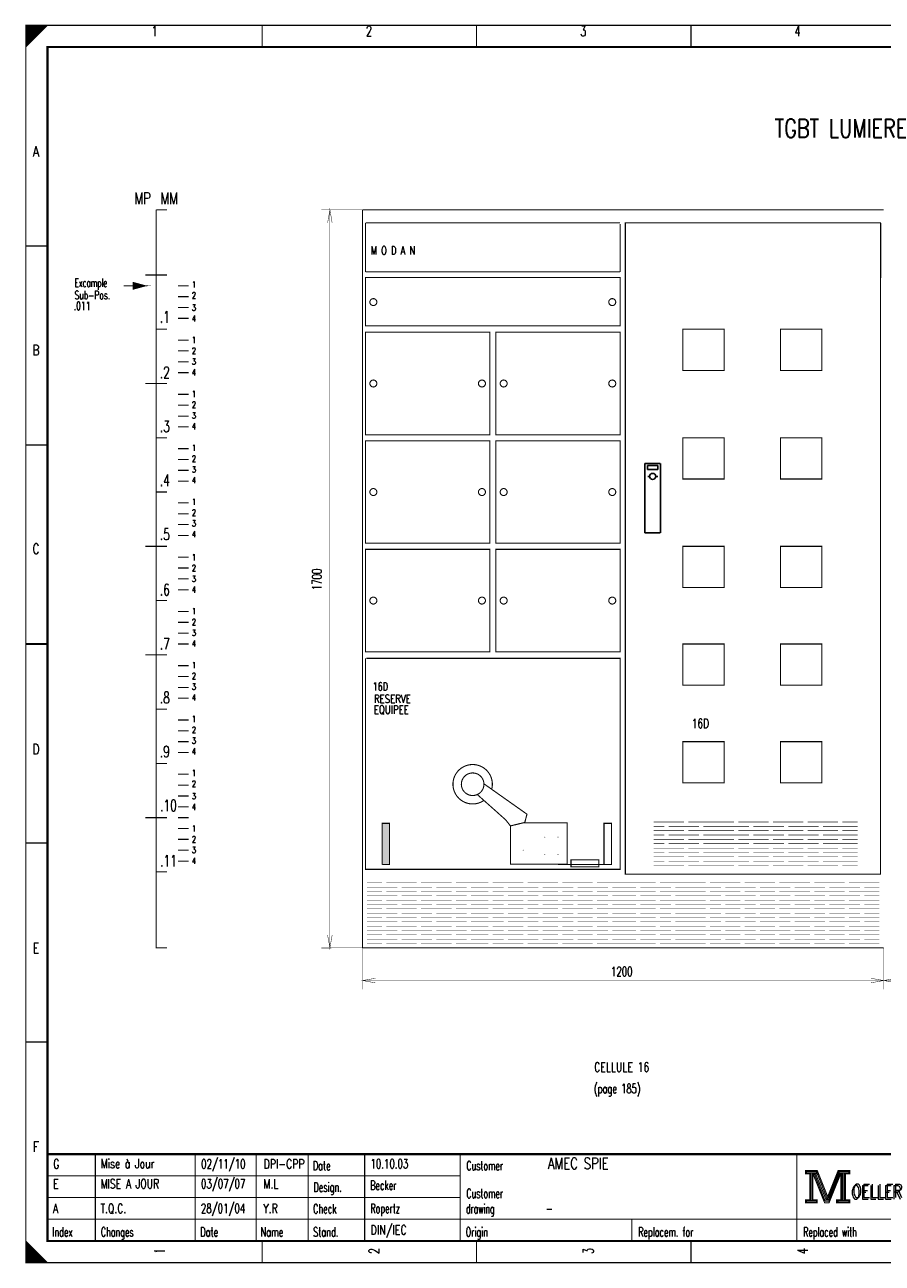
# Model space of a CAD drawing. Extents: x 0 to 409, y 0 to 285.
# Tile 1 of 3: x 0 to 197, y 0 to 285. Entities that reach past the tile are written whole.
import ezdxf
from ezdxf.enums import TextEntityAlignment as Align

# ---------------------------------------------------------------- set-up
doc = ezdxf.new("R2010")
doc.units = 0
doc.header["$MEASUREMENT"] = 0
doc.linetypes.add('GESTRICHELT', pattern=[3.75, 3, -0.75])
doc.layers.get('0').update_dxf_attribs({"color": 9, "linetype": 'CONTINUOUS'})
doc.layers.add('TEXTE', color=3, linetype='CONTINUOUS')
doc.styles.get("Standard").update_dxf_attribs({"font": 'simplex.shx', "bigfont": 'TXT.shx'})

msp = doc.modelspace()

# ---------------------------------------------------------------- linework, layer by layer
at = {"color": 0}
for p, q in [((142.5, 176.1), (142.5, 184.1)), ((142.5, 184.1), (146, 184.1)), ((144.3, 183.6), (143.1, 183.6)), ((143.1, 183.6), (143.1, 182.7)), ((143.1, 182.7), (145.5, 182.7)), ((145.5, 183.6), (144.3, 183.6)), ((145.5, 182.7), (145.5, 183.6)), ((146.08, 176.1), (146.08, 184.1)), ((143.7, 181.1), (143.2, 181.1)), ((145.1, 181.1), (145.5, 181.1)), ((142.5, 168.1), (142.5, 176.1)), ((146.08, 168.1), (146.08, 176.1)), ((146, 168.1), (142.5, 168.1))]:
    msp.add_line(p, q, dxfattribs=at)
at = {"color": 0, "flags": 128}
for points, const_width in [([(0, 285), (5, 285), (0, 280), (0, 285)], 0.25), ([(0, 142.5), (0, 285), (405, 285), (405, 0), (0, 0), (0, 142.5)], 0.25), ([(0.25, 285), (0.25, 280.25), (0.5, 280.5), (0.5, 285), (0.75, 285), (0.75, 280.75), (1, 281), (1, 285), (1.25, 285), (1.25, 281.25), (1.5, 281.5), (1.5, 285), (1.75, 285), (1.75, 281.75), (2, 282)], 0.25), ([(2, 282), (2, 285), (2.25, 285), (2.25, 282.25), (2.5, 282.5), (2.5, 285), (2.75, 285), (2.75, 282.75), (3, 283), (3, 285), (3.25, 285), (3.25, 283.25), (3.5, 283.5), (3.5, 285), (3.75, 285)], 0.25), ([(3.75, 285), (3.75, 283.75), (4, 284), (4, 285), (4.25, 285), (4.25, 284.25), (4.5, 284.5), (4.5, 285), (4.75, 285), (4.75, 284.75)], 0.25), ([(30, 242.5), (30, 72.5), (32.5, 72.5)], 0.25), ([(77.5, 242.5), (68, 242.49), (70, 242.49), (69.47, 239.53), (70, 242.49), (70.51, 239.53), (70, 242.49), (70, 72.49), (70.51, 75.44), (70, 72.49), (69.47, 75.44), (70, 72.49), (68, 72.49), (77.5, 72.5)], 0.1), ([(77.5, 217.5), (77.5, 242.5), (137.5, 242.5)], 0.1), ([(27.5, 225), (24.75, 225.75), (24.75, 224.25), (27.5, 225), (24.75, 225.5), (24.75, 225.25), (27.5, 225), (24.75, 224.75), (24.75, 224.5), (27.5, 225)], 0.25), ([(78.2, 139.2), (78.2, 90.6), (136.8, 90.6), (136.8, 139.2), (78.4, 139.2)], 0.25), ([(114.86, 101.4), (115.36, 103.3), (105.46, 110.3)], 0.25), ([(114.86, 101.4), (111.56, 100.6), (110.46, 102), (103.96, 107.8)], 0.25), ([(82.1, 91.7), (83.7, 91.7), (83.7, 101.2), (82, 101.2), (82, 91.7)], 0.25), ([(111.56, 100.6), (111.56, 91.8), (124.6, 91.8), (124.6, 101.3), (114.4, 101.3)], 0.25), ([(133.1, 91.7), (133.1, 101.2), (134.8, 101.2), (134.8, 91.7), (122.5, 91.7), (125.2, 91.7), (133.1, 91.7)], 0.25), ([(133.2, 91.7), (134.8, 91.7), (134.8, 101.2), (133.1, 101.2), (133.1, 91.7)], 0.25), ([(137.5, 72.5), (77.5, 72.5), (77.5, 97.5)], 0.1), ([(119.5, 98), (119.5, 98.1), (119.5, 97.9), (119.5, 98), (119.4, 98), (119.6, 98)], 0.1), ([(122.5, 98), (122.5, 98.1), (122.5, 97.9), (122.5, 98), (122.4, 98), (122.6, 98)], 0.1), ([(114.5, 95), (114.5, 95.1), (114.5, 94.9), (114.5, 95), (114.4, 95), (114.6, 95)], 0.1), ([(119.5, 94), (119.5, 94.1), (119.5, 93.9), (119.5, 94), (119.4, 94), (119.6, 94)], 0.1), ([(122.5, 94), (122.5, 94.1), (122.5, 93.9), (122.5, 94), (122.4, 94), (122.6, 94)], 0.1), ([(77.5, 72.5), (77.5, 62.99), (77.5, 64.99), (80.45, 64.46), (77.5, 64.99), (80.45, 65.5), (77.5, 64.99), (197.5, 64.99), (194.54, 65.5), (197.5, 64.99), (194.54, 64.46), (197.5, 64.99), (197.5, 62.99), (197.5, 72.5)], 0.1), ([(197.5, 72.5), (197.5, 62.99), (197.5, 64.99), (200.45, 64.46), (197.5, 64.99), (200.45, 65.5), (197.5, 64.99), (317.5, 64.99), (314.54, 65.5), (317.5, 64.99), (314.54, 64.46), (317.5, 64.99), (317.5, 62.99), (317.5, 72.5)], 0.1), ([(179.5, 21.2), (179.5, 20.5), (180.5, 20.5), (180.5, 14.5), (179.5, 14.5), (179.5, 13.8), (182.2, 13.8), (182.2, 14.5), (181.2, 14.5), (181.2, 20.5), (182.2, 20.5), (182.2, 21.2), (179.5, 21.2)], 0.25), ([(180.7, 20.7), (180.7, 14.3), (181, 14.3), (181, 20.7)], 0.25), ([(181.2, 20.5), (183.9, 13.8), (184.9, 13.8), (187.6, 20.5)], 0.25), ([(181.8, 20.5), (184.2, 14.6), (184.6, 14.6)], 0.25), ([(182.2, 21.2), (184.6, 15.2), (187, 21.2)], 0.25), ([(182.2, 20.5), (184.4, 14.9), (184.7, 14.9)], 0.25), ([(184.6, 14.2), (184.9, 14.2), (187.4, 20.5)], 0.25), ([(184.6, 14.6), (184.8, 14.6), (187.2, 20.5)], 0.25), ([(187.6, 20.5), (187.6, 14.5), (186.6, 14.5), (186.6, 13.8), (187.1, 13.8)], 0.25), ([(187, 21.2), (187, 20.5), (188, 20.5), (188, 14.5), (187, 14.5), (187, 13.8), (189.7, 13.8), (189.7, 14.5), (188.7, 14.5), (188.7, 20.5), (189.7, 20.5), (189.7, 21.2), (187, 21.2)], 0.25), ([(187.8, 20.7), (187.8, 14.3), (188.3, 14.3), (188.3, 20.7), (188.5, 20.7), (188.5, 14.3)], 0.25), ([(0, 5), (0, 0), (5, 0), (0, 5), (0.25, 4.75), (0.25, 0), (0.5, 0), (0.5, 4.5), (0.75, 4.25), (0.75, 0), (1, 0), (1, 4), (1.25, 3.75), (1.25, 0), (1.5, 0)], 0.25), ([(1.5, 0), (1.5, 3.5), (1.75, 3.25), (1.75, 0), (2, 0), (2, 3), (2.25, 2.75), (2.25, 0), (2.5, 0), (2.5, 2.5), (2.75, 2.25), (2.75, 0), (3, 0), (3, 2), (3.25, 1.75)], 0.25), ([(3.25, 1.75), (3.25, 0), (3.5, 0), (3.5, 1.5), (3.75, 1.25), (3.75, 0), (4, 0), (4, 1), (4.25, 0.75), (4.25, 0), (4.5, 0), (4.5, 0.5), (4.75, 0.25)], 0.25)]:
    msp.add_lwpolyline(points, dxfattribs=dict(at, const_width=const_width))
for points, const_width in [([(0, 285), (405, 285), (405, 0), (0, 0)], 0.25), ([(5, 280), (400, 280), (400, 5), (5, 5)], 0.5), ([(5, 280), (400, 280), (400, 5), (5, 5)], 0.25), ([(138, 239.5), (196.75, 239.5), (196.75, 89.5), (138, 89.5)], 0.25), ([(78.2, 215.8), (136.8, 215.8), (136.8, 226.9), (78.2, 226.9)], 0.25), ([(78.2, 214.3), (106.8, 214.3), (106.8, 190.7), (78.2, 190.7)], 0.25), ([(108.2, 214.3), (136.8, 214.3), (136.8, 190.7), (108.2, 190.7)], 0.25), ([(78.2, 189.3), (106.8, 189.3), (106.8, 165.7), (78.2, 165.7)], 0.25), ([(108.2, 189.3), (136.8, 189.3), (136.8, 165.7), (108.2, 165.7)], 0.25), ([(78.2, 164.3), (106.8, 164.3), (106.8, 140.7), (78.2, 140.7)], 0.25), ([(108.2, 164.3), (136.8, 164.3), (136.8, 140.7), (108.2, 140.7)], 0.25), ([(151.25, 120), (160.75, 120), (160.75, 110.5), (151.25, 110.5)], 0.25), ([(125.5, 91.2), (131.9, 91.2), (131.9, 92.8), (125.5, 92.8)], 0.25), ([(179.7, 21), (182, 21), (182, 20.7), (179.7, 20.7)], 0.25), ([(187.2, 21), (189.5, 21), (189.5, 20.7), (187.2, 20.7)], 0.25), ([(179.7, 14.3), (182, 14.3), (182, 14), (179.7, 14)], 0.25), ([(186.8, 14.3), (189.5, 14.3), (189.5, 14), (186.8, 14)], 0.25)]:
    msp.add_lwpolyline(points, close=True, dxfattribs=dict(at, const_width=const_width))
at = {"color": 0}
for points, const_width in [([(54.38, 285), (54.38, 280)], 0.25), ([(103.75, 285), (103.75, 280)], 0.25), ([(153.12, 285), (153.12, 280)], 0.25), ([(30, 242.5), (32.5, 242.5)], 0.25), ([(77.5, 72.5), (77.5, 242.5)], 0.25), ([(77.5, 242.5), (117.5, 242.5)], 0.25), ([(117.5, 242.5), (137.5, 242.5)], 0.25), ([(137.5, 242.5), (157.5, 242.5)], 0.25), ([(137.5, 242.5), (162.5, 242.5)], 0.1), ([(157.5, 242.5), (177.5, 242.5)], 0.25), ([(177.5, 242.5), (197.5, 242.5)], 0.25), ([(78.2, 239.5), (78.2, 228.2)], 0.25), ([(78.2, 239.5), (116.8, 239.5)], 0.25), ([(116.8, 239.5), (136.8, 239.5)], 0.25), ([(196.8, 239.5), (196.8, 226.8)], 0.25), ([(136.8, 239.25), (136.8, 228.2)], 0.25), ([(0, 234.17), (5, 234.17)], 0.25), ([(78.2, 228.2), (116.8, 228.2)], 0.25), ([(116.8, 228.2), (136.8, 228.2)], 0.25), ([(30, 227.5), (27.5, 227.5)], 0.25), ([(30, 227.5), (32.5, 227.5)], 0.25), ([(22.5, 225), (27.5, 225)], 0.25), ([(22.5, 225), (27.5, 225)], 0.25), ([(35, 225), (37.5, 225)], 0.25), ([(35, 222.5), (37.5, 222.5)], 0.25), ([(35, 220), (37.5, 220)], 0.25), ([(35, 217.5), (37.5, 217.5)], 0.25), ([(30, 215), (32.5, 215)], 0.25), ([(35, 212.5), (37.5, 212.5)], 0.25), ([(35, 210), (37.5, 210)], 0.25), ([(35, 207.5), (37.5, 207.5)], 0.25), ([(30, 202.5), (27.5, 202.5)], 0.25), ([(30, 202.5), (32.5, 202.5)], 0.25), ([(35, 205), (37.5, 205)], 0.25), ([(35, 200), (37.5, 200)], 0.25), ([(35, 197.5), (37.5, 197.5)], 0.25), ([(35, 195), (37.5, 195)], 0.25), ([(35, 192.5), (37.5, 192.5)], 0.25), ([(0, 188.33), (5, 188.33)], 0.25), ([(30, 190), (32.5, 190)], 0.25), ([(35, 187.5), (37.5, 187.5)], 0.25), ([(35, 185), (37.5, 185)], 0.25), ([(35, 182.5), (37.5, 182.5)], 0.25), ([(35, 180), (37.5, 180)], 0.25), ([(30, 177.5), (32.5, 177.5)], 0.25), ([(35, 175), (37.5, 175)], 0.25), ([(35, 172.5), (37.5, 172.5)], 0.25), ([(35, 170), (37.5, 170)], 0.25), ([(35, 167.5), (37.5, 167.5)], 0.25), ([(30, 165), (27.5, 165)], 0.25), ([(30, 165), (32.5, 165)], 0.25), ([(35, 162.5), (37.5, 162.5)], 0.25), ([(35, 160), (37.5, 160)], 0.25), ([(35, 157.5), (37.5, 157.5)], 0.25), ([(35, 155), (37.5, 155)], 0.25), ([(30, 152.5), (32.5, 152.5)], 0.25), ([(35, 150), (37.5, 150)], 0.25), ([(35, 147.5), (37.5, 147.5)], 0.25), ([(5, 142.5), (0, 142.5)], 0.5), ([(0, 142.5), (5, 142.5)], 0.25), ([(35, 145), (37.5, 145)], 0.25), ([(35, 142.5), (37.5, 142.5)], 0.25), ([(30, 140), (27.5, 140)], 0.25), ([(30, 140), (32.5, 140)], 0.25), ([(35, 137.5), (37.5, 137.5)], 0.25), ([(35, 135), (37.5, 135)], 0.25), ([(35, 132.5), (37.5, 132.5)], 0.25), ([(35, 130), (37.5, 130)], 0.25), ([(30, 127.5), (32.5, 127.5)], 0.25), ([(35, 125), (37.5, 125)], 0.25), ([(35, 122.5), (37.5, 122.5)], 0.25), ([(35, 120), (37.5, 120)], 0.25), ([(35, 117.5), (37.5, 117.5)], 0.25), ([(30, 115), (32.5, 115)], 0.25), ([(35, 112.5), (37.5, 112.5)], 0.25), ([(35, 110), (37.5, 110)], 0.25), ([(35, 107.5), (37.5, 107.5)], 0.25), ([(35, 105), (37.5, 105)], 0.25), ([(30, 102.5), (27.5, 102.5)], 0.25), ([(30, 102.5), (32.5, 102.5)], 0.25), ([(35, 102.5), (37.5, 102.5)], 0.25), ([(35, 100), (37.5, 100)], 0.25), ([(144.5, 101.5), (151.5, 101.5)], 0.1), ([(144.5, 100.5), (147, 100.5)], 0.1), ([(148, 100.5), (155, 100.5)], 0.1), ([(152.5, 101.5), (159.5, 101.5)], 0.1), ([(156, 101.5), (163, 101.5)], 0.1), ([(156, 100.5), (158.5, 100.5)], 0.1), ([(156, 100.5), (163, 100.5)], 0.1), ([(159.5, 100.5), (166.5, 100.5)], 0.1), ([(164, 101.5), (171, 101.5)], 0.1), ([(167.5, 100.5), (174.5, 100.5)], 0.1), ([(172, 101.5), (179, 101.5)], 0.1), ([(175.5, 100.5), (182.5, 100.5)], 0.1), ([(180, 101.5), (187, 101.5)], 0.1), ([(183.5, 100.5), (190.5, 100.5)], 0.1), ([(188, 101.5), (191.5, 101.5)], 0.1), ([(188, 100.5), (191.5, 100.5)], 0.1), ([(35, 97.5), (37.5, 97.5)], 0.25), ([(144.5, 99.5), (151.5, 99.5)], 0.1), ([(144.5, 98.5), (147, 98.5)], 0.1), ([(144.5, 97.5), (151.5, 97.5)], 0.1), ([(148, 98.5), (155, 98.5)], 0.1), ([(152.5, 99.5), (159.5, 99.5)], 0.1), ([(152.5, 97.5), (159.5, 97.5)], 0.1), ([(156, 99.5), (163, 99.5)], 0.1), ([(156, 98.5), (158.5, 98.5)], 0.1), ([(156, 98.5), (163, 98.5)], 0.1), ([(156, 97.5), (163, 97.5)], 0.1), ([(159.5, 98.5), (166.5, 98.5)], 0.1), ([(164, 99.5), (171, 99.5)], 0.1), ([(164, 97.5), (171, 97.5)], 0.1), ([(167.5, 98.5), (174.5, 98.5)], 0.1), ([(172, 99.5), (179, 99.5)], 0.1), ([(172, 97.5), (179, 97.5)], 0.1), ([(175.5, 98.5), (182.5, 98.5)], 0.1), ([(180, 99.5), (187, 99.5)], 0.1), ([(180, 97.5), (187, 97.5)], 0.1), ([(183.5, 98.5), (190.5, 98.5)], 0.1), ([(188, 99.5), (191.5, 99.5)], 0.1), ([(188, 98.5), (191.5, 98.5)], 0.1), ([(188, 97.5), (191.5, 97.5)], 0.1), ([(0, 96.67), (5, 96.67)], 0.25), ([(35, 95), (37.5, 95)], 0.25), ([(144.5, 96.5), (147, 96.5)], 0.1), ([(144.5, 95.5), (151.5, 95.5)], 0.1), ([(144.5, 94.5), (147, 94.5)], 0.1), ([(148, 96.5), (155, 96.5)], 0.1), ([(148, 94.5), (155, 94.5)], 0.1), ([(152.5, 95.5), (159.5, 95.5)], 0.1), ([(156, 96.5), (158.5, 96.5)], 0.1), ([(156, 96.5), (163, 96.5)], 0.1), ([(156, 95.5), (163, 95.5)], 0.1), ([(156, 94.5), (158.5, 94.5)], 0.1), ([(156, 94.5), (163, 94.5)], 0.1), ([(159.5, 96.5), (166.5, 96.5)], 0.1), ([(159.5, 94.5), (166.5, 94.5)], 0.1), ([(164, 95.5), (171, 95.5)], 0.1), ([(167.5, 96.5), (174.5, 96.5)], 0.1), ([(167.5, 94.5), (174.5, 94.5)], 0.1), ([(172, 95.5), (179, 95.5)], 0.1), ([(175.5, 96.5), (182.5, 96.5)], 0.1), ([(175.5, 94.5), (182.5, 94.5)], 0.1), ([(180, 95.5), (187, 95.5)], 0.1), ([(183.5, 96.5), (190.5, 96.5)], 0.1), ([(183.5, 94.5), (190.5, 94.5)], 0.1), ([(188, 96.5), (191.5, 96.5)], 0.1), ([(188, 95.5), (191.5, 95.5)], 0.1), ([(188, 94.5), (191.5, 94.5)], 0.1), ([(35, 92.5), (37.5, 92.5)], 0.25), ([(144.5, 93.5), (151.5, 93.5)], 0.1), ([(144.5, 92.5), (147, 92.5)], 0.1), ([(144.5, 91.5), (151.5, 91.5)], 0.1), ([(148, 92.5), (155, 92.5)], 0.1), ([(152.5, 93.5), (159.5, 93.5)], 0.1), ([(152.5, 91.5), (159.5, 91.5)], 0.1), ([(156, 93.5), (163, 93.5)], 0.1), ([(156, 92.5), (158.5, 92.5)], 0.1), ([(156, 92.5), (163, 92.5)], 0.1), ([(156, 91.5), (163, 91.5)], 0.1), ([(159.5, 92.5), (166.5, 92.5)], 0.1), ([(164, 93.5), (171, 93.5)], 0.1), ([(164, 91.5), (171, 91.5)], 0.1), ([(167.5, 92.5), (174.5, 92.5)], 0.1), ([(172, 93.5), (179, 93.5)], 0.1), ([(172, 91.5), (179, 91.5)], 0.1), ([(175.5, 92.5), (182.5, 92.5)], 0.1), ([(180, 93.5), (187, 93.5)], 0.1), ([(180, 91.5), (187, 91.5)], 0.1), ([(183.5, 92.5), (190.5, 92.5)], 0.1), ([(188, 93.5), (191.5, 93.5)], 0.1), ([(188, 92.5), (191.5, 92.5)], 0.1), ([(188, 91.5), (191.5, 91.5)], 0.1), ([(30, 90), (32.5, 90)], 0.25), ([(78.5, 87.5), (82, 87.5)], 0.1), ([(78.5, 86.5), (85.5, 86.5)], 0.1), ([(83, 87.5), (90, 87.5)], 0.1), ([(86.5, 86.5), (93.5, 86.5)], 0.1), ([(91, 87.5), (98, 87.5)], 0.1), ([(94.5, 86.5), (101.5, 86.5)], 0.1), ([(99, 87.5), (106, 87.5)], 0.1), ([(102.5, 86.5), (109.5, 86.5)], 0.1), ([(103, 87.5), (106.5, 87.5)], 0.1), ([(103, 86.5), (110, 86.5)], 0.1), ([(107.5, 87.5), (114.5, 87.5)], 0.1), ([(111, 86.5), (118, 86.5)], 0.1), ([(115.5, 87.5), (122.5, 87.5)], 0.1), ([(119, 86.5), (126, 86.5)], 0.1), ([(123.5, 87.5), (130.5, 87.5)], 0.1), ([(127, 86.5), (134, 86.5)], 0.1), ([(131.5, 87.5), (138.5, 87.5)], 0.1), ([(135, 86.5), (138.5, 86.5)], 0.1), ([(138, 87.5), (145, 87.5)], 0.1), ([(138, 86.5), (140.5, 86.5)], 0.1), ([(141.5, 86.5), (148.5, 86.5)], 0.1), ([(146, 87.5), (153, 87.5)], 0.1), ([(149.5, 87.5), (156.5, 87.5)], 0.1), ([(149.5, 86.5), (152, 86.5)], 0.1), ([(149.5, 86.5), (156.5, 86.5)], 0.1), ([(153, 86.5), (160, 86.5)], 0.1), ([(157.5, 87.5), (164.5, 87.5)], 0.1), ([(161, 86.5), (168, 86.5)], 0.1), ([(165.5, 87.5), (172.5, 87.5)], 0.1), ([(169, 86.5), (176, 86.5)], 0.1), ([(173.5, 87.5), (180.5, 87.5)], 0.1), ([(177, 86.5), (184, 86.5)], 0.1), ([(181.5, 87.5), (188.5, 87.5)], 0.1), ([(185, 86.5), (192, 86.5)], 0.1), ([(189.5, 87.5), (196.5, 87.5)], 0.1), ([(193, 86.5), (196.5, 86.5)], 0.1), ([(78.5, 85.5), (82, 85.5)], 0.1), ([(78.5, 84.5), (85.5, 84.5)], 0.1), ([(78.5, 83.5), (82, 83.5)], 0.1), ([(83, 85.5), (90, 85.5)], 0.1), ([(83, 83.5), (90, 83.5)], 0.1), ([(86.5, 84.5), (93.5, 84.5)], 0.1), ([(91, 85.5), (98, 85.5)], 0.1), ([(91, 83.5), (98, 83.5)], 0.1), ([(94.5, 84.5), (101.5, 84.5)], 0.1), ([(99, 85.5), (106, 85.5)], 0.1), ([(99, 83.5), (106, 83.5)], 0.1), ([(102.5, 84.5), (109.5, 84.5)], 0.1), ([(103, 85.5), (106.5, 85.5)], 0.1), ([(103, 84.5), (110, 84.5)], 0.1), ([(103, 83.5), (106.5, 83.5)], 0.1), ([(107.5, 85.5), (114.5, 85.5)], 0.1), ([(107.5, 83.5), (114.5, 83.5)], 0.1), ([(111, 84.5), (118, 84.5)], 0.1), ([(115.5, 85.5), (122.5, 85.5)], 0.1), ([(115.5, 83.5), (122.5, 83.5)], 0.1), ([(119, 84.5), (126, 84.5)], 0.1), ([(123.5, 85.5), (130.5, 85.5)], 0.1), ([(123.5, 83.5), (130.5, 83.5)], 0.1), ([(127, 84.5), (134, 84.5)], 0.1), ([(131.5, 85.5), (138.5, 85.5)], 0.1), ([(131.5, 83.5), (138.5, 83.5)], 0.1), ([(135, 84.5), (138.5, 84.5)], 0.1), ([(138, 85.5), (145, 85.5)], 0.1), ([(138, 84.5), (140.5, 84.5)], 0.1), ([(138, 83.5), (145, 83.5)], 0.1), ([(141.5, 84.5), (148.5, 84.5)], 0.1), ([(146, 85.5), (153, 85.5)], 0.1), ([(146, 83.5), (153, 83.5)], 0.1), ([(149.5, 85.5), (156.5, 85.5)], 0.1), ([(149.5, 84.5), (152, 84.5)], 0.1), ([(149.5, 84.5), (156.5, 84.5)], 0.1), ([(149.5, 83.5), (156.5, 83.5)], 0.1), ([(153, 84.5), (160, 84.5)], 0.1), ([(157.5, 85.5), (164.5, 85.5)], 0.1), ([(157.5, 83.5), (164.5, 83.5)], 0.1), ([(161, 84.5), (168, 84.5)], 0.1), ([(165.5, 85.5), (172.5, 85.5)], 0.1), ([(165.5, 83.5), (172.5, 83.5)], 0.1), ([(169, 84.5), (176, 84.5)], 0.1), ([(173.5, 85.5), (180.5, 85.5)], 0.1), ([(173.5, 83.5), (180.5, 83.5)], 0.1), ([(177, 84.5), (184, 84.5)], 0.1), ([(181.5, 85.5), (188.5, 85.5)], 0.1), ([(181.5, 83.5), (188.5, 83.5)], 0.1), ([(185, 84.5), (192, 84.5)], 0.1), ([(189.5, 85.5), (196.5, 85.5)], 0.1), ([(189.5, 83.5), (196.5, 83.5)], 0.1), ([(193, 84.5), (196.5, 84.5)], 0.1), ([(78.5, 82.5), (85.5, 82.5)], 0.1), ([(78.5, 81.5), (82, 81.5)], 0.1), ([(78.5, 80.5), (85.5, 80.5)], 0.1), ([(83, 81.5), (90, 81.5)], 0.1), ([(86.5, 82.5), (93.5, 82.5)], 0.1), ([(86.5, 80.5), (93.5, 80.5)], 0.1), ([(91, 81.5), (98, 81.5)], 0.1), ([(94.5, 82.5), (101.5, 82.5)], 0.1), ([(94.5, 80.5), (101.5, 80.5)], 0.1), ([(99, 81.5), (106, 81.5)], 0.1), ([(102.5, 82.5), (109.5, 82.5)], 0.1), ([(102.5, 80.5), (109.5, 80.5)], 0.1), ([(103, 82.5), (110, 82.5)], 0.1), ([(103, 81.5), (106.5, 81.5)], 0.1), ([(103, 80.5), (110, 80.5)], 0.1), ([(107.5, 81.5), (114.5, 81.5)], 0.1), ([(111, 82.5), (118, 82.5)], 0.1), ([(111, 80.5), (118, 80.5)], 0.1), ([(115.5, 81.5), (122.5, 81.5)], 0.1), ([(119, 82.5), (126, 82.5)], 0.1), ([(119, 80.5), (126, 80.5)], 0.1), ([(123.5, 81.5), (130.5, 81.5)], 0.1), ([(127, 82.5), (134, 82.5)], 0.1), ([(127, 80.5), (134, 80.5)], 0.1), ([(131.5, 81.5), (138.5, 81.5)], 0.1), ([(135, 82.5), (138.5, 82.5)], 0.1), ([(135, 80.5), (138.5, 80.5)], 0.1), ([(138, 82.5), (140.5, 82.5)], 0.1), ([(138, 81.5), (145, 81.5)], 0.1), ([(138, 80.5), (140.5, 80.5)], 0.1), ([(141.5, 82.5), (148.5, 82.5)], 0.1), ([(141.5, 80.5), (148.5, 80.5)], 0.1), ([(146, 81.5), (153, 81.5)], 0.1), ([(149.5, 82.5), (152, 82.5)], 0.1), ([(149.5, 82.5), (156.5, 82.5)], 0.1), ([(149.5, 81.5), (156.5, 81.5)], 0.1), ([(149.5, 80.5), (152, 80.5)], 0.1), ([(149.5, 80.5), (156.5, 80.5)], 0.1), ([(153, 82.5), (160, 82.5)], 0.1), ([(153, 80.5), (160, 80.5)], 0.1), ([(157.5, 81.5), (164.5, 81.5)], 0.1), ([(161, 82.5), (168, 82.5)], 0.1), ([(161, 80.5), (168, 80.5)], 0.1), ([(165.5, 81.5), (172.5, 81.5)], 0.1), ([(169, 82.5), (176, 82.5)], 0.1), ([(169, 80.5), (176, 80.5)], 0.1), ([(173.5, 81.5), (180.5, 81.5)], 0.1), ([(177, 82.5), (184, 82.5)], 0.1), ([(177, 80.5), (184, 80.5)], 0.1), ([(181.5, 81.5), (188.5, 81.5)], 0.1), ([(185, 82.5), (192, 82.5)], 0.1), ([(185, 80.5), (192, 80.5)], 0.1), ([(189.5, 81.5), (196.5, 81.5)], 0.1), ([(193, 82.5), (196.5, 82.5)], 0.1), ([(193, 80.5), (196.5, 80.5)], 0.1), ([(78.5, 79.5), (82, 79.5)], 0.1), ([(78.5, 78.5), (85.5, 78.5)], 0.1), ([(78.5, 77.5), (82, 77.5)], 0.1), ([(83, 79.5), (90, 79.5)], 0.1), ([(83, 77.5), (90, 77.5)], 0.1), ([(86.5, 78.5), (93.5, 78.5)], 0.1), ([(91, 79.5), (98, 79.5)], 0.1), ([(91, 77.5), (98, 77.5)], 0.1), ([(94.5, 78.5), (101.5, 78.5)], 0.1), ([(99, 79.5), (106, 79.5)], 0.1), ([(99, 77.5), (106, 77.5)], 0.1), ([(102.5, 78.5), (109.5, 78.5)], 0.1), ([(103, 79.5), (106.5, 79.5)], 0.1), ([(103, 78.5), (110, 78.5)], 0.1), ([(103, 77.5), (106.5, 77.5)], 0.1), ([(107.5, 79.5), (114.5, 79.5)], 0.1), ([(107.5, 77.5), (114.5, 77.5)], 0.1), ([(111, 78.5), (118, 78.5)], 0.1), ([(115.5, 79.5), (122.5, 79.5)], 0.1), ([(115.5, 77.5), (122.5, 77.5)], 0.1), ([(119, 78.5), (126, 78.5)], 0.1), ([(123.5, 79.5), (130.5, 79.5)], 0.1), ([(123.5, 77.5), (130.5, 77.5)], 0.1), ([(127, 78.5), (134, 78.5)], 0.1), ([(131.5, 79.5), (138.5, 79.5)], 0.1), ([(131.5, 77.5), (138.5, 77.5)], 0.1), ([(135, 78.5), (138.5, 78.5)], 0.1), ([(138, 79.5), (145, 79.5)], 0.1), ([(138, 78.5), (140.5, 78.5)], 0.1), ([(138, 77.5), (145, 77.5)], 0.1), ([(141.5, 78.5), (148.5, 78.5)], 0.1), ([(146, 79.5), (153, 79.5)], 0.1), ([(146, 77.5), (153, 77.5)], 0.1), ([(149.5, 79.5), (156.5, 79.5)], 0.1), ([(149.5, 78.5), (152, 78.5)], 0.1), ([(149.5, 78.5), (156.5, 78.5)], 0.1), ([(149.5, 77.5), (156.5, 77.5)], 0.1), ([(153, 78.5), (160, 78.5)], 0.1), ([(157.5, 79.5), (164.5, 79.5)], 0.1), ([(157.5, 77.5), (164.5, 77.5)], 0.1), ([(161, 78.5), (168, 78.5)], 0.1), ([(165.5, 79.5), (172.5, 79.5)], 0.1), ([(165.5, 77.5), (172.5, 77.5)], 0.1), ([(169, 78.5), (176, 78.5)], 0.1), ([(173.5, 79.5), (180.5, 79.5)], 0.1), ([(173.5, 77.5), (180.5, 77.5)], 0.1), ([(177, 78.5), (184, 78.5)], 0.1), ([(181.5, 79.5), (188.5, 79.5)], 0.1), ([(181.5, 77.5), (188.5, 77.5)], 0.1), ([(185, 78.5), (192, 78.5)], 0.1), ([(189.5, 79.5), (196.5, 79.5)], 0.1), ([(189.5, 77.5), (196.5, 77.5)], 0.1), ([(193, 78.5), (196.5, 78.5)], 0.1), ([(78.5, 76.5), (85.5, 76.5)], 0.1), ([(78.5, 75.5), (82, 75.5)], 0.1), ([(78.5, 74.5), (85.5, 74.5)], 0.1), ([(83, 75.5), (90, 75.5)], 0.1), ([(86.5, 76.5), (93.5, 76.5)], 0.1), ([(86.5, 74.5), (93.5, 74.5)], 0.1), ([(91, 75.5), (98, 75.5)], 0.1), ([(94.5, 76.5), (101.5, 76.5)], 0.1), ([(94.5, 74.5), (101.5, 74.5)], 0.1), ([(99, 75.5), (106, 75.5)], 0.1), ([(102.5, 76.5), (109.5, 76.5)], 0.1), ([(102.5, 74.5), (109.5, 74.5)], 0.1), ([(103, 76.5), (110, 76.5)], 0.1), ([(103, 75.5), (106.5, 75.5)], 0.1), ([(103, 74.5), (110, 74.5)], 0.1), ([(107.5, 75.5), (114.5, 75.5)], 0.1), ([(111, 76.5), (118, 76.5)], 0.1), ([(111, 74.5), (118, 74.5)], 0.1), ([(115.5, 75.5), (122.5, 75.5)], 0.1), ([(119, 76.5), (126, 76.5)], 0.1), ([(119, 74.5), (126, 74.5)], 0.1), ([(123.5, 75.5), (130.5, 75.5)], 0.1), ([(127, 76.5), (134, 76.5)], 0.1), ([(127, 74.5), (134, 74.5)], 0.1), ([(131.5, 75.5), (138.5, 75.5)], 0.1), ([(135, 76.5), (138.5, 76.5)], 0.1), ([(135, 74.5), (138.5, 74.5)], 0.1), ([(138, 76.5), (140.5, 76.5)], 0.1), ([(138, 75.5), (145, 75.5)], 0.1), ([(138, 74.5), (140.5, 74.5)], 0.1), ([(141.5, 76.5), (148.5, 76.5)], 0.1), ([(141.5, 74.5), (148.5, 74.5)], 0.1), ([(146, 75.5), (153, 75.5)], 0.1), ([(149.5, 76.5), (152, 76.5)], 0.1), ([(149.5, 76.5), (156.5, 76.5)], 0.1), ([(149.5, 75.5), (156.5, 75.5)], 0.1), ([(149.5, 74.5), (152, 74.5)], 0.1), ([(149.5, 74.5), (156.5, 74.5)], 0.1), ([(153, 76.5), (160, 76.5)], 0.1), ([(153, 74.5), (160, 74.5)], 0.1), ([(157.5, 75.5), (164.5, 75.5)], 0.1), ([(161, 76.5), (168, 76.5)], 0.1), ([(161, 74.5), (168, 74.5)], 0.1), ([(165.5, 75.5), (172.5, 75.5)], 0.1), ([(169, 76.5), (176, 76.5)], 0.1), ([(169, 74.5), (176, 74.5)], 0.1), ([(173.5, 75.5), (180.5, 75.5)], 0.1), ([(177, 76.5), (184, 76.5)], 0.1), ([(177, 74.5), (184, 74.5)], 0.1), ([(181.5, 75.5), (188.5, 75.5)], 0.1), ([(185, 76.5), (192, 76.5)], 0.1), ([(185, 74.5), (192, 74.5)], 0.1), ([(189.5, 75.5), (196.5, 75.5)], 0.1), ([(193, 76.5), (196.5, 76.5)], 0.1), ([(193, 74.5), (196.5, 74.5)], 0.1), ([(77.5, 72.5), (117.5, 72.5)], 0.25), ([(78.5, 73.5), (82, 73.5)], 0.1), ([(83, 73.5), (90, 73.5)], 0.1), ([(91, 73.5), (98, 73.5)], 0.1), ([(99, 73.5), (106, 73.5)], 0.1), ([(103, 73.5), (106.5, 73.5)], 0.1), ([(107.5, 73.5), (114.5, 73.5)], 0.1), ([(110, 72.5), (197.5, 72.5)], 0.25), ([(115.5, 73.5), (122.5, 73.5)], 0.1), ([(123.5, 73.5), (130.5, 73.5)], 0.1), ([(131.5, 73.5), (138.5, 73.5)], 0.1), ([(137.5, 72.5), (162.5, 72.5)], 0.1), ([(138, 73.5), (145, 73.5)], 0.1), ([(146, 73.5), (153, 73.5)], 0.1), ([(149.5, 73.5), (156.5, 73.5)], 0.1), ([(157.5, 73.5), (164.5, 73.5)], 0.1), ([(165.5, 73.5), (172.5, 73.5)], 0.1), ([(173.5, 73.5), (180.5, 73.5)], 0.1), ([(181.5, 73.5), (188.5, 73.5)], 0.1), ([(189.5, 73.5), (196.5, 73.5)], 0.1), ([(0, 50.83), (5, 50.83)], 0.25), ([(400, 25), (5, 25)], 0.5), ([(16, 5), (16, 25)], 0.25), ([(39, 5), (39, 25)], 0.25), ([(53, 5), (53, 25)], 0.25), ([(65, 25), (65, 5)], 0.25), ([(78, 25), (78, 5)], 0.25), ([(100, 25), (100, 5)], 0.25), ([(177.5, 25), (177.5, 5)], 0.25), ([(5, 20), (100, 20)], 0.25), ([(181.5, 20.5), (184, 14.2)], 0.25), ([(184.7, 14.9), (187, 20.6)], 0.25), ([(5, 15), (100, 15)], 0.25), ([(184, 14.2), (184.6, 14.2)], 0.25), ([(5, 10), (220, 10)], 0.25), ([(139.5, 10), (139.5, 5)], 0.25), ([(54.38, 0), (54.38, 5)], 0.25), ([(103.75, 0), (103.75, 5)], 0.25), ([(153.12, 0), (153.12, 5)], 0.25), ([(4.75, 0), (4.75, 0.25)], 0.25)]:
    msp.add_lwpolyline(points, dxfattribs=dict(at, const_width=const_width))
at = {"color": 0, "const_width": 0.25, "flags": 128}
for points in [[(80.8, 221.25, 1), (79.2, 221.25, 1)], [(135.8, 221.25, 1), (134.2, 221.25, 1)], [(80.8, 202.5, 1), (79.2, 202.5, 1)], [(105.8, 202.5, 1), (104.2, 202.5, 1)], [(110.8, 202.5, 1), (109.2, 202.5, 1)], [(135.8, 202.5, 1), (134.2, 202.5, 1)], [(80.8, 177.5, 1), (79.2, 177.5, 1)], [(105.8, 177.5, 1), (104.2, 177.5, 1)], [(110.8, 177.5, 1), (109.2, 177.5, 1)], [(135.8, 177.5, 1), (134.2, 177.5, 1)], [(80.8, 152.5, 1), (79.2, 152.5, 1)], [(105.8, 152.5, 1), (104.2, 152.5, 1)], [(110.8, 152.5, 1), (109.2, 152.5, 1)], [(135.8, 152.5, 1), (134.2, 152.5, 1)], [(105.46, 110.2, 1), (100.26, 110.2, 1)]]:
    msp.add_lwpolyline(points, format="xyb", close=True, dxfattribs=at)
at = {"color": 0, "linetype": 'GESTRICHELT', "const_width": 0.25, "flags": 128}
for points in [[(151.25, 215), (160.75, 215), (160.75, 205.5), (151.25, 205.5)], [(173.75, 215), (183.25, 215), (183.25, 205.5), (173.75, 205.5)], [(151.25, 190), (160.75, 190), (160.75, 180.5), (151.25, 180.5)], [(173.75, 190), (183.25, 190), (183.25, 180.5), (173.75, 180.5)], [(151.25, 165), (160.75, 165), (160.75, 155.5), (151.25, 155.5)], [(173.75, 165), (183.25, 165), (183.25, 155.5), (173.75, 155.5)], [(151.25, 142.5), (160.75, 142.5), (160.75, 133), (151.25, 133)], [(173.75, 142.5), (183.25, 142.5), (183.25, 133), (173.75, 133)], [(173.75, 120), (183.25, 120), (183.25, 110.5), (173.75, 110.5)]]:
    msp.add_lwpolyline(points, close=True, dxfattribs=at)
at = {"color": 0, "const_width": 0.25, "flags": 128}
msp.add_lwpolyline([(107.26, 109.09, 1), (98.46, 111.31, 0.692124), (105.44, 106.46)], format="xyb", dxfattribs=at)
at = {"color": 0}
for start, end in [(0, 180), (180, 0)]:
    msp.add_arc((144.3, 181.1), 0.7, start, end, dxfattribs=at)
msp.add_solid([(82, 101.2), (83.7, 101.2), (82, 91.7), (83.7, 91.7)], dxfattribs=at)

# ---------------------------------------------------------------- texts
for s, height, width, p in [('1', 2.38, 0.672, (29.65, 284.86)), ('2', 2.38, 0.672, (78.99, 284.86)), ('3', 2.38, 0.672, (128.32, 284.86)), ('4', 2.38, 0.672, (177.66, 284.86)), ('A', 2.38, 0.76, (2.33, 257.17)), ('B', 2.38, 0.76, (2.33, 211.39)), ('C', 2.38, 0.76, (2.33, 165.61)), ('16D', 2.143, 0.701333, (155.3, 125.29)), ('D', 2.38, 0.76, (2.33, 119.47)), ('E', 2.38, 0.76, (2.33, 73.68)), ('1200', 2.143, 0.672, (137.19, 68.14)), ('CELLULE 16', 2.143, 0.736, (137.19, 46.14)), ('(page 185)', 2.143, 0.6504, (136.13, 41.17)), ('F', 2.38, 0.76, (2.33, 27.9))]:
    msp.add_text(s, height=height, dxfattribs=dict(at, width=width)).set_placement(p, align=Align.TOP_CENTER)
for s, height, width, p in [('TGBT LUMIERE', 4.2862, 0.754667, (172.37, 263.42)), ('MM', 2.619, 0.76, (30.94, 246.46)), ('M O D A N', 1.905, 0.731556, (79.4, 234.1)), ('Excample', 1.905, 0.62, (11.24, 226.65)), ('1', 1.43, 0.672, (38.21, 226.01)), ('Sub-Pos.', 1.905, 0.664, (11.22, 223.81)), ('2', 1.43, 0.672, (38.21, 223.53)), ('2', 1.43, 0.672, (38.21, 223.53)), ('.011', 1.905, 0.678, (11.02, 221.33)), ('3', 1.43, 0.672, (38.21, 220.69)), ('.1', 2.619, 0.684, (30.83, 219.13)), ('4', 1.43, 0.672, (38.21, 218.2)), ('1', 1.43, 0.672, (38.21, 213.24)), ('3', 1.43, 0.672, (38.21, 208.27)), ('2', 1.43, 0.672, (38.21, 210.75)), ('2', 1.43, 0.672, (38.21, 210.75)), ('.2', 2.619, 0.684, (30.83, 206.35)), ('4', 1.43, 0.672, (38.21, 205.78)), ('1', 1.43, 0.672, (38.21, 200.81)), ('2', 1.43, 0.672, (38.21, 198.33)), ('2', 1.43, 0.672, (38.21, 198.33)), ('.3', 2.619, 0.684, (30.83, 193.93)), ('3', 1.43, 0.672, (38.21, 195.84)), ('4', 1.43, 0.672, (38.21, 193.36)), ('1', 1.43, 0.672, (38.21, 188.39)), ('2', 1.43, 0.672, (38.21, 185.91)), ('2', 1.43, 0.672, (38.21, 185.91)), ('3', 1.43, 0.672, (38.21, 183.42)), ('.4', 2.619, 0.684, (30.83, 181.51)), ('4', 1.43, 0.672, (38.21, 180.94)), ('1', 1.43, 0.672, (38.21, 175.97)), ('2', 1.43, 0.672, (38.21, 173.48)), ('2', 1.43, 0.672, (38.21, 173.48)), ('.5', 2.619, 0.684, (30.83, 169.08)), ('4', 1.43, 0.672, (38.21, 168.52)), ('3', 1.43, 0.672, (38.21, 171)), ('1', 1.43, 0.672, (38.21, 163.19)), ('2', 1.43, 0.672, (38.21, 160.71)), ('2', 1.43, 0.672, (38.21, 160.71)), ('3', 1.43, 0.672, (38.21, 158.22)), ('.6', 2.619, 0.684, (30.83, 156.31)), ('4', 1.43, 0.672, (38.21, 155.74)), ('1', 1.43, 0.672, (38.21, 150.77)), ('3', 1.43, 0.672, (38.21, 145.8)), ('2', 1.43, 0.672, (38.21, 148.29)), ('2', 1.43, 0.672, (38.21, 148.29)), ('.7', 2.619, 0.684, (30.83, 143.88)), ('4', 1.43, 0.672, (38.21, 143.32)), ('1', 1.43, 0.672, (38.21, 138.35)), ('2', 1.43, 0.672, (38.21, 135.86)), ('2', 1.43, 0.672, (38.21, 135.86)), ('.8', 2.619, 0.684, (30.83, 131.46)), ('3', 1.43, 0.672, (38.21, 133.38)), ('16D', 1.905, 0.701333, (79.86, 133.66)), ('4', 1.43, 0.672, (38.21, 130.89)), ('EQUIPEE', 1.905, 0.76, (80.1, 128.34)), ('RESERVE', 1.905, 0.76, (80.13, 130.82)), ('1', 1.43, 0.672, (38.21, 125.93)), ('2', 1.43, 0.672, (38.21, 123.44)), ('2', 1.43, 0.672, (38.21, 123.44)), ('3', 1.43, 0.672, (38.21, 120.96)), ('.9', 2.619, 0.684, (30.83, 119.04)), ('4', 1.43, 0.672, (38.21, 118.47)), ('1', 1.43, 0.672, (38.21, 113.5)), ('2', 1.43, 0.672, (38.21, 111.02)), ('2', 1.43, 0.672, (38.21, 111.02)), ('.10', 2.619, 0.68, (30.91, 106.62)), ('4', 1.43, 0.672, (38.21, 105.69)), ('3', 1.43, 0.672, (38.21, 108.18)), ('1', 1.43, 0.672, (38.21, 100.73)), ('2', 1.43, 0.672, (38.21, 98.24)), ('2', 1.43, 0.672, (38.21, 98.24)), ('3', 1.43, 0.672, (38.21, 95.76)), ('.11', 2.619, 0.68, (30.91, 93.84)), ('4', 1.43, 0.672, (38.21, 93.27)), ('Date', 2.143, 0.64, (66.05, 23.42)), ('Customer', 2.143, 0.62, (101.4, 23.42)), ('Design.', 2.143, 0.636571, (66.19, 18.46)), ('OELLER', 3.096, 0.76, (189.96, 17.75)), ('OELLER', 3.096, 0.76, (189.96, 17.75)), ('OELLER', 3.096, 0.76, (190.32, 18.1)), ('Customer', 2.143, 0.62, (101.4, 17.04)), ('Check', 2.143, 0.632, (66.12, 13.49)), ('drawing', 2.143, 0.6, (101.33, 13.49)), ('Index', 2.143, 0.632, (6.09, 8.16)), ('Changes', 2.143, 0.622857, (17.26, 8.16)), ('Date', 2.143, 0.64, (40.15, 8.16)), ('Name', 2.143, 0.64, (54.04, 8.16)), ('Stand.', 2.143, 0.642667, (66.12, 8.16)), ('Origin', 2.143, 0.626667, (101.27, 8.16)), ('Replacem. for', 2.1431, 0.627077, (140.97, 8.16)), ('Replaced with', 2.1431, 0.619692, (178.95, 8.16))]:
    msp.add_text(s, height=height, dxfattribs=dict(at, width=width)).set_placement(p, align=Align.TOP_LEFT)
at = {"color": 0, "width": 0.76}
msp.add_text('MP', height=2.619, dxfattribs=at).set_placement((28.8, 246.46), align=Align.TOP_RIGHT)
at = {"color": 0, "width": 0.672}
msp.add_text('1700', height=2.143, rotation=90, dxfattribs=at).set_placement((68.7, 157.37), align=Align.BOTTOM_CENTER)
at = {"color": 0}
for s, height, width, p in [('10.10.03', 2.143, 0.678, (79.34, 21.08)), ('AMEC SPIE', 2.619, 0.752889, (120.16, 20.77)), ('E', 2.14, 0.76, (6.24, 16.48)), ('MISE A JOUR', 2.1431, 0.728, (17.19, 16.48)), ('03/07/07', 2.143, 0.678, (40.32, 16.48)), ('M.L', 2.143, 0.738667, (54.69, 16.48)), ('Becker', 2.143, 0.626667, (79.27, 16.11)), ('A', 2.14, 0.76, (6.21, 10.79)), ('T.Q.C.', 2.143, 0.728, (17.16, 10.79)), ('28/01/04', 2.143, 0.678, (40.29, 10.79)), ('Y.R', 2.143, 0.738667, (54.67, 10.79)), ('Ropertz', 2.143, 0.622857, (79.32, 10.79)), ('-', 2.14, 0.696, (119.65, 10.79)), ('DIN/IEC', 2.143, 0.750857, (79.35, 5.82))]:
    msp.add_text(s, height=height, dxfattribs=dict(at, width=width)).set_placement(p, align=Align.BOTTOM_LEFT)
at = {"color": 0, "width": 0.672}
for s, p in [('1', (29.65, 2.7)), ('2', (78.99, 2.7)), ('3', (128.32, 2.7)), ('4', (177.66, 2.7))]:
    msp.add_text(s, height=2.38, rotation=90, dxfattribs=at).set_placement(p, align=Align.TOP_CENTER)
at = {"layer": 'TEXTE'}
for s, height, width, p in [('G', 2.14, 0.76, (6.28, 21.04)), ('02/11/10', 2.143, 0.678, (40.36, 21.04)), ('DPI-CPP', 2.143, 0.738667, (54.74, 21.04))]:
    msp.add_text(s, height=height, dxfattribs=dict(at, width=width)).set_placement(p, align=Align.BOTTOM_LEFT)
at = {"layer": 'TEXTE', "width": 0.728}
msp.add_text('Mise à Jour', height=2.1431, dxfattribs=at).set_placement((17.23, 21.75))

doc.saveas('drawing.dxf')
